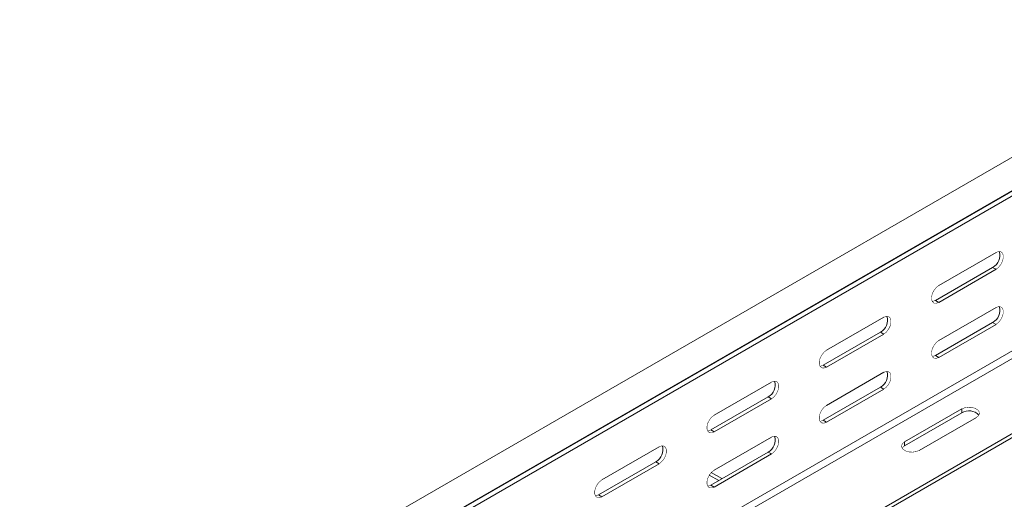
# Model space of a CAD drawing. Header units: millimetres. Extents: x 333 to 1425, y -1249 to 715.
# Tile 2 of 9: x 384 to 694, y -785 to -634. Entities that reach past the tile are written whole.
import ezdxf

# ---------------------------------------------------------------- set-up
doc = ezdxf.new("R2010")
doc.units = ezdxf.units.MM
doc.linetypes.add('K5LT32768', pattern=[0])
doc.linetypes.add('K5LT32769', pattern=[0])

msp = doc.modelspace()

# ---------------------------------------------------------------- linework, layer by layer
at = {"color": 7, "linetype": 'K5LT32768', "lineweight": 15}
for p, q in [((771.89, -634.27), (385.11, -857.56)), ((385.55, -867.99), (772.34, -644.71)), ((389.66, -865.44), (776.44, -642.15)), ((384.43, -870.18), (771.22, -646.89)), ((385.31, -868.15), (772.09, -644.86)), ((691.84, -707.6), (673.81, -718.01)), ((690.78, -712.3), (672.75, -722.71)), ((673.81, -723.32), (691.84, -712.91)), ((691.84, -712.91), (690.78, -712.3)), ((673.81, -723.32), (672.75, -722.71)), ((691.84, -724.95), (673.81, -735.36)), ((656.49, -728.01), (638.46, -738.42)), ((690.78, -729.65), (672.75, -740.06)), ((673.81, -740.67), (691.84, -730.26)), ((691.84, -730.26), (690.78, -729.65)), ((655.43, -732.71), (637.4, -743.12)), ((638.46, -743.73), (656.49, -733.32)), ((656.49, -733.32), (655.43, -732.71)), ((673.81, -740.67), (672.75, -740.06)), ((638.46, -743.73), (637.4, -743.12)), ((656.49, -745.36), (638.46, -755.77)), ((621.13, -748.42), (603.1, -758.83)), ((655.43, -750.06), (637.4, -760.47)), ((643.59, -795.47), (723.53, -749.32)), ((644.65, -796.09), (724.59, -749.94)), ((656.49, -750.67), (655.43, -750.06)), ((620.07, -753.12), (602.04, -763.53)), ((621.13, -753.73), (620.07, -753.12)), ((638.46, -761.08), (656.49, -750.67)), ((603.1, -764.14), (621.13, -753.73)), ((681.06, -756.9), (663.03, -767.31)), ((663.03, -768.53), (681.06, -758.12)), ((681.06, -758.12), (681.06, -756.9)), ((638.46, -761.08), (637.4, -760.47)), ((667.63, -769.96), (685.66, -759.55)), ((603.1, -764.14), (602.04, -763.53)), ((585.78, -768.83), (567.75, -779.24)), ((621.13, -765.77), (603.1, -776.18)), ((663.03, -768.53), (663.03, -767.31)), ((620.07, -770.47), (602.04, -780.88)), ((603.1, -781.49), (621.13, -771.08)), ((621.13, -771.08), (620.07, -770.47)), ((584.72, -773.53), (566.69, -783.94)), ((567.75, -784.55), (585.78, -774.14)), ((585.78, -774.14), (584.72, -773.53)), ((605.54, -778.86), (602.19, -776.93)), ((603.1, -781.49), (602.04, -780.88)), ((567.75, -784.55), (566.69, -783.94))]:
    msp.add_line(p, q, dxfattribs=at)
at = {"color": 8, "linetype": 'K5LT32769', "lineweight": 15, "true_color": 0x808080}
for p, q in [((526.48, -836.95), (701.92, -735.67)), ((528.6, -838.18), (703.02, -737.49)), ((601.57, -777.75), (604.52, -779.45))]:
    msp.add_line(p, q, dxfattribs=at)
at = {"color": 7, "linetype": 'K5LT32768', "const_width": 0.15}
for points in [[(691.84, -712.91), (692.63, -712.3), (693.32, -711.44), (693.84, -710.43), (694.11, -709.41), (694.11, -708.49), (693.84, -707.78), (693.32, -707.37), (692.63, -707.31), (691.84, -707.6)], [(673.81, -718.01), (673.03, -718.63), (672.34, -719.49), (671.82, -720.49), (671.55, -721.51), (671.55, -722.43), (671.82, -723.14), (672.34, -723.55), (673.03, -723.61), (673.81, -723.32)], [(672.75, -722.71), (671.97, -723), (671.75, -723.02)], [(691.84, -730.26), (692.63, -729.65), (693.32, -728.79), (693.84, -727.79), (694.11, -726.76), (694.11, -725.84), (693.84, -725.13), (693.32, -724.72), (692.63, -724.66), (691.84, -724.95)], [(656.49, -733.32), (657.28, -732.71), (657.97, -731.85), (658.48, -730.84), (658.75, -729.82), (658.75, -728.9), (658.48, -728.19), (657.97, -727.78), (657.28, -727.72), (656.49, -728.01)], [(673.81, -735.36), (673.03, -735.98), (672.34, -736.84), (671.82, -737.84), (671.55, -738.86), (671.55, -739.78), (671.82, -740.49), (672.34, -740.9), (673.03, -740.96), (673.81, -740.67)], [(638.46, -738.42), (637.67, -739.04), (636.98, -739.9), (636.47, -740.9), (636.2, -741.92), (636.2, -742.84), (636.47, -743.55), (636.98, -743.96), (637.67, -744.02), (638.46, -743.73)], [(672.75, -740.06), (671.97, -740.35), (671.75, -740.37)], [(637.4, -743.12), (636.61, -743.41), (636.39, -743.43)], [(656.49, -750.67), (657.28, -750.06), (657.97, -749.2), (658.48, -748.2), (658.75, -747.17), (658.75, -746.25), (658.48, -745.54), (657.97, -745.13), (657.28, -745.07), (656.49, -745.36)], [(621.13, -753.73), (621.92, -753.12), (622.61, -752.26), (623.12, -751.25), (623.4, -750.23), (623.4, -749.31), (623.12, -748.6), (622.61, -748.19), (621.92, -748.13), (621.13, -748.42)], [(638.46, -755.77), (637.67, -756.39), (636.98, -757.25), (636.47, -758.25), (636.2, -759.27), (636.2, -760.19), (636.47, -760.9), (636.98, -761.31), (637.67, -761.37), (638.46, -761.08)], [(685.66, -759.55), (686.31, -759.02), (686.6, -758.39), (686.5, -757.74), (686.02, -757.15), (685.22, -756.69), (684.2, -756.41), (683.08, -756.36), (681.99, -756.52), (681.06, -756.9)], [(603.1, -758.83), (602.32, -759.45), (601.63, -760.31), (601.11, -761.31), (600.84, -762.33), (600.84, -763.25), (601.11, -763.96), (601.63, -764.37), (602.32, -764.43), (603.1, -764.14)], [(637.4, -760.47), (636.61, -760.76), (636.39, -760.78)], [(602.04, -763.53), (601.26, -763.82), (601.04, -763.84)], [(621.13, -771.08), (621.92, -770.47), (622.61, -769.61), (623.12, -768.61), (623.4, -767.58), (623.4, -766.66), (623.12, -765.95), (622.61, -765.54), (621.92, -765.48), (621.13, -765.77)], [(585.78, -774.14), (586.56, -773.53), (587.26, -772.67), (587.77, -771.66), (588.04, -770.64), (588.04, -769.72), (587.77, -769.01), (587.26, -768.6), (586.56, -768.54), (585.78, -768.83)], [(663.03, -767.31), (662.38, -767.84), (662.09, -768.47), (662.19, -769.12), (662.67, -769.71), (663.46, -770.17), (664.49, -770.45), (665.61, -770.5), (666.7, -770.33), (667.63, -769.96)], [(662.26, -769.25), (662.38, -769.07), (663.03, -768.53)], [(603.1, -776.18), (602.32, -776.8), (601.63, -777.66), (601.11, -778.66), (600.84, -779.68), (600.84, -780.6), (601.11, -781.31), (601.63, -781.72), (602.32, -781.78), (603.1, -781.49)], [(567.75, -779.24), (566.96, -779.86), (566.27, -780.72), (565.76, -781.72), (565.48, -782.74), (565.48, -783.66), (565.76, -784.37), (566.27, -784.78), (566.96, -784.84), (567.75, -784.55)], [(602.04, -780.88), (601.26, -781.17), (601.04, -781.19)], [(566.69, -783.94), (565.9, -784.23), (565.68, -784.25)]]:
    msp.add_lwpolyline(points, dxfattribs=at)
at = {"color": 7, "linetype": 'K5LT32768', "lineweight": 15}
for centre, start, end in [((688.74, -708.52), 298.4611, 16.6993), ((688.74, -725.87), 298.4611, 16.6993), ((653.38, -728.93), 298.4607, 16.7), ((653.38, -746.28), 298.4606, 16.7), ((618.03, -749.34), 298.4611, 16.6993), ((683.31, -761.78), 43.3122, 121.5353), ((618.03, -766.69), 298.4611, 16.6993), ((582.67, -769.75), 298.4605, 16.6999)]:
    msp.add_arc(centre, 4.29, start, end, dxfattribs=at)

doc.saveas('drawing.dxf')
